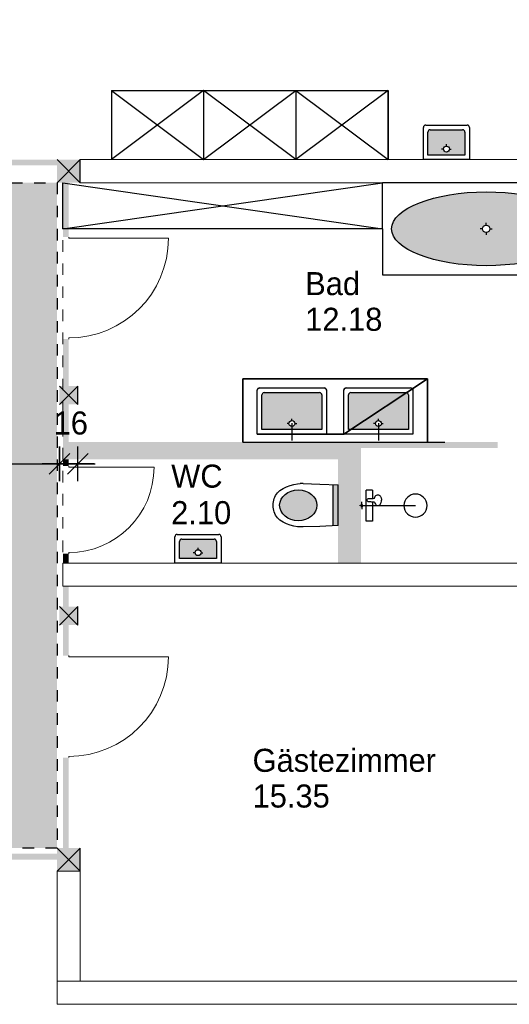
# Model space of a CAD drawing. Header units: metres. Extents: x 148.5 to 180.3, y 14.2 to 59.2.
# Tile 7 of 10: x 167.5 to 171.7, y 33.2 to 41.7. Entities that reach past the tile are written whole.
import ezdxf

# ---------------------------------------------------------------- set-up
doc = ezdxf.new("R2010")
doc.units = ezdxf.units.M
doc.header["$XCLIPFRAME"] = 2
doc.header["$PDMODE"] = 65
doc.linetypes.add('AUSGEZOGEN', pattern=[0])
doc.linetypes.add('PUNKT2_S9', pattern=[0.1, 0, -0.1])
for name, color, linetype, lineweight in [('Allgemein03', 7, 'AUSGEZOGEN', 25), ('Design', 7, 'AUSGEZOGEN', 18), ('Hilfskonstruktion', 52, 'AUSGEZOGEN', 25), ('Sanitär', 7, 'AUSGEZOGEN', 25), ('Sanitär-WC', 7, 'AUSGEZOGEN', 13), ('Standard', 7, 'AUSGEZOGEN', 25), ('Stütze Holz', 7, 'AUSGEZOGEN', 13), ('Tür', 7, 'AUSGEZOGEN', 13), ('Tür 2D', 7, 'AUSGEZOGEN', 13), ('Wand Holz nicht tragend', 7, 'AUSGEZOGEN', 13), ('Wand Holz tragend', 7, 'AUSGEZOGEN', 13)]:
    doc.layers.add(name, color=color, linetype=linetype, lineweight=lineweight)
doc.styles.add('ARIAL', font='arial.ttf')
doc.styles.add('Posterama Text Light', font='txt')
doc.dimstyles.new('DIMSTYLE_13', dxfattribs={"dimtxt": 0.2, "dimasz": 0.3, "dimexe": 0, "dimexo": 1e-06, "dimgap": 0.1, "dimtad": 0, "dimrnd": 0.005, "dimzin": 4, "dimdsep": 46, "dimtxsty": 'Posterama Text Light', "dimblk1": 'ALL_ML_STRICH', "dimblk2": 'ALL_ML_STRICH', "dimsah": 1, "dimcen": 0, "dimse1": 1, "dimse2": 1, "dimclrd": 7, "dimclre": 7, "dimclrt": 7, "dimadec": 0, "dimazin": 0, "dimtfac": 1, "dimtdec": 0, "dimtix": 1, "dimtmove": 2, "dimatfit": 3, "dimfxl": 0, "dimtzin": 0, "dimlwd": 0, "dimlwe": 25, "dimarcsym": 0})
doc.dimstyles.new('DIMSTYLE_14', dxfattribs={"dimtxt": 0.2, "dimasz": 0.3, "dimexe": 0, "dimexo": 1e-06, "dimgap": 0.1, "dimtad": 2, "dimdec": 1, "dimlfac": 100, "dimrnd": 0.5, "dimzin": 4, "dimdsep": 46, "dimtxsty": 'Posterama Text Light', "dimblk1": 'ALL_ML_STRICH', "dimblk2": 'ALL_ML_STRICH', "dimsah": 1, "dimcen": 0, "dimse1": 1, "dimse2": 1, "dimclrd": 7, "dimclre": 7, "dimclrt": 7, "dimadec": 0, "dimazin": 0, "dimtfac": 1, "dimtdec": 0, "dimtix": 1, "dimtmove": 2, "dimatfit": 3, "dimfxl": 0, "dimtvp": 1.2, "dimtzin": 0, "dimlwd": 0, "dimlwe": 25, "dimarcsym": 0})
doc.dimstyles.new('DIMSTYLE_15', dxfattribs={"dimtxt": 0.2, "dimasz": 0.3, "dimexe": 0, "dimexo": 1e-06, "dimgap": 0.1, "dimtad": 0, "dimrnd": 0.005, "dimzin": 4, "dimdsep": 46, "dimtxsty": 'Posterama Text Light', "dimblk1": 'ALL_ML_STRICH', "dimblk2": 'ALL_ML_STRICH', "dimsah": 1, "dimcen": 0, "dimse1": 1, "dimse2": 1, "dimclrd": 7, "dimclre": 7, "dimclrt": 7, "dimadec": 0, "dimazin": 0, "dimtfac": 1, "dimtdec": 0, "dimtix": 1, "dimtmove": 2, "dimatfit": 3, "dimfxl": 0, "dimtzin": 0, "dimlwd": 0, "dimlwe": 25, "dimarcsym": 0})
picture_1 = doc.add_image_def('image1.jpg', size_in_pixel=(400, 267))
picture_2 = doc.add_image_def('image2.jpg', size_in_pixel=(256, 256))

# ---------------------------------------------------------------- blocks, each defined once
blk = doc.blocks.new('NSY100')
at = {"color": 0, "linetype": 'ByBlock', "lineweight": -2}
for p, q in [((-0.05, 0), (0.05, 0)), ((0, 0.05), (0, -0.05))]:
    blk.add_line(p, q, dxfattribs=at)
blk = doc.blocks.new('Regendusche-Typ-01_$F1', base_point=(0.366, 0.2884))
at = {"layer": 'Hilfskonstruktion', "color": 6, "linetype": 'AUSGEZOGEN', "lineweight": 13, "xscale": 0.2499999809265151, "yscale": 0.2499999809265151, "zscale": 0.2499999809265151}
blk.add_blockref('NSY100', (0.366, 0.2884), dxfattribs=at)
blk = doc.blocks.new('Regendusche-Typ-01_$F3', base_point=(0.366, 0.2884))
at = {"layer": 'Sanitär'}
for p, q in [((0.3337, 0.2834), (0.3983, 0.2834)), ((0.356, 0.2789), (0.3766, 0.2789)), ((0.366, 0.2834), (0.3663, -0.1834)), ((0.2327, 0.1886), (0.2327, 0.2436)), ((0.5003, 0.2436), (0.2327, 0.2436)), ((0.2327, 0.1886), (0.3043, 0.1886)), ((0.3355, 0.1886), (0.5003, 0.1886)), ((0.5003, 0.1886), (0.5003, 0.2436)), ((0.5003, 0.2151), (0.5003, 0.2152)), ((0.5003, 0.2148), (0.5003, 0.2151)), ((0.5003, 0.2143), (0.5003, 0.2148)), ((0.5003, 0.2137), (0.5003, 0.2143)), ((0.3198, 0.1492), (0.3198, 0.1491)), ((0.3199, 0.1491), (0.3198, 0.1492)), ((0.3198, 0.1491), (0.3198, 0.1491)), ((0.3198, 0.1491), (0.3198, 0.1491)), ((0.3198, 0.1491), (0.3198, 0.1491)), ((0.3198, 0.1491), (0.3198, 0.1491)), ((0.3198, 0.1491), (0.3198, 0.1491)), ((0.3198, 0.1491), (0.3198, 0.1491)), ((0.3198, 0.1491), (0.3198, 0.1491)), ((0.3198, 0.1491), (0.3198, 0.149)), ((0.3198, 0.1491), (0.3198, 0.1491)), ((0.3198, 0.1491), (0.3198, 0.1491)), ((0.3198, 0.149), (0.3199, 0.1491)), ((0.3198, 0.1491), (0.3198, 0.1491)), ((0.3198, 0.1491), (0.3199, 0.1491)), ((0.3198, 0.1491), (0.3199, 0.1491)), ((0.3199, 0.1492), (0.3199, 0.1491)), ((0.3199, 0.1491), (0.3199, 0.1492)), ((0.3199, 0.1492), (0.3199, 0.1491)), ((0.3199, 0.1491), (0.3199, 0.1492)), ((0.3199, 0.1491), (0.3199, 0.149)), ((0.3199, 0.1491), (0.3199, 0.1491)), ((0.3199, 0.1491), (0.3199, 0.1491)), ((0.3199, 0.149), (0.3199, 0.1491)), ((0.3199, 0.1491), (0.3199, 0.1491)), ((0.3199, 0.1491), (0.3199, 0.1491)), ((0.3199, 0.1491), (0.3199, 0.149)), ((0.3199, 0.149), (0.3199, 0.1491)), ((0.3199, 0.1491), (0.3199, 0.1491)), ((0.3199, 0.1491), (0.3199, 0.1491)), ((0.3199, 0.1491), (0.3199, 0.1491)), ((0.3199, 0.1491), (0.3199, 0.1491)), ((0.3199, 0.1491), (0.3199, 0.1491)), ((0.3199, 0.1491), (0.3199, 0.1491)), ((0.3199, 0.1491), (0.3199, 0.1491)), ((0.3199, 0.1491), (0.3199, 0.1491)), ((0.3199, 0.1491), (0.3199, 0.1491)), ((0.3199, 0.1491), (0.3199, 0.1491)), ((0.3199, 0.1491), (0.3199, 0.1491)), ((0.3199, 0.1491), (0.3199, 0.1491)), ((0.3199, 0.1491), (0.3199, 0.1491)), ((0.3199, 0.1491), (0.32, 0.1491))]:
    blk.add_line(p, q, dxfattribs=at)
blk.add_circle((0.3663, -0.1834), 0.1, dxfattribs=at)
for points, start_tangent, end_tangent in [([(0.3023, 0.173), (0.2851, 0.1649), (0.2757, 0.1545), (0.2738, 0.1371), (0.2888, 0.1195), (0.3124, 0.112), (0.3202, 0.1116)], (-0.965759, -0.264487), (1.001045, 0.0051)), ([(0.3053, 0.2279), (0.3052, 0.2225), (0.3052, 0.2191), (0.3049, 0.206), (0.3046, 0.1965), (0.3043, 0.1886), (0.303, 0.1762), (0.3023, 0.173)], (-0.021953, -0.999763), (-0.227367, -0.974219)), ([(0.3344, 0.2279), (0.3315, 0.2312), (0.3216, 0.2344), (0.3158, 0.2343), (0.3082, 0.2312), (0.3053, 0.2279)], (-0.602714, 0.819175), (-0.601005, -0.81536)), ([(0.3372, 0.173), (0.3545, 0.1649), (0.3638, 0.1545), (0.3657, 0.1371), (0.3508, 0.1195), (0.3272, 0.112), (0.3202, 0.1116)], (0.965759, -0.264487), (-1.001314, -0.005944)), ([(0.3374, 0.173), (0.336, 0.1807), (0.3355, 0.1892), (0.3352, 0.1965), (0.3348, 0.2099), (0.3344, 0.2279)], (-0.215394, 0.978949), (-0.018201, 0.999766))]:
    blk.add_spline(points, degree=3, dxfattribs=dict(at, start_tangent=start_tangent, end_tangent=end_tangent))
at = {"layer": 'Hilfskonstruktion', "color": 6, "linetype": 'AUSGEZOGEN', "lineweight": 13, "xscale": 0.2499999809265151, "yscale": 0.2499999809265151, "zscale": 0.2499999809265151}
blk.add_blockref('NSY100', (0.366, 0.2884), dxfattribs=at)
blk = doc.blocks.new('ALL_ML_STRICH')
at = {"color": 0, "linetype": 'ByBlock', "lineweight": -2}
for p, q in [((-0.3, -0.3), (0.3, 0.3)), ((0, -0.5), (0, 0.5)), ((-1, 0), (0.5, 0))]:
    blk.add_line(p, q, dxfattribs=at)
blk = doc.blocks.new('*D50')
at = {"layer": 'DEFPOINTS', "color": 7, "linetype": 'AUSGEZOGEN', "lineweight": 25}
for p in [(163.7778, 38.3614), (167.8178, 38.3614), (163.7778, 37.8467)]:
    blk.add_point(p, dxfattribs=at)
at = {"layer": 'Standard', "color": 7, "linetype": 'AUSGEZOGEN', "lineweight": -2}
for p, q in [((163.7778, 37.8467), (165.4677, 37.8467)), ((166.1277, 37.8467), (167.8178, 37.8467))]:
    blk.add_line(p, q, dxfattribs=at)
at = {"layer": 'Standard', "color": 7, "linetype": 'AUSGEZOGEN', "lineweight": 25, "xscale": 0.3, "yscale": 0.3, "zscale": 0.3, "rotation": 180}
blk.add_blockref('ALL_ML_STRICH', (163.7778, 37.8467), dxfattribs=at)
at = {"layer": 'Standard', "color": 7, "linetype": 'AUSGEZOGEN', "lineweight": 25, "xscale": 0.3, "yscale": 0.3, "zscale": 0.3}
blk.add_blockref('ALL_ML_STRICH', (167.8178, 37.8467), dxfattribs=at)
at = {"layer": 'Standard', "color": 7, "linetype": 'AUSGEZOGEN', "lineweight": 25, "insert": (165.7977, 37.8467), "char_height": 0.2, "width": 0.8, "attachment_point": 5, "style": 'Posterama Text Light'}
blk.add_mtext('\\A1;{\\A1;{4.04\\H0.132000;\\S^ ;}}', dxfattribs=at)
blk = doc.blocks.new('*D51')
at = {"layer": 'DEFPOINTS', "color": 7, "linetype": 'AUSGEZOGEN', "lineweight": 25}
for p in [(167.8178, 38.3614), (167.9778, 38.3614), (167.8178, 37.8467)]:
    blk.add_point(p, dxfattribs=at)
at = {"layer": 'Standard', "color": 7, "linetype": 'AUSGEZOGEN', "lineweight": -2}
blk.add_line((167.8178, 37.8467), (167.9778, 37.8467), dxfattribs=at)
at = {"layer": 'Standard', "color": 7, "linetype": 'AUSGEZOGEN', "lineweight": 25, "xscale": 0.3, "yscale": 0.3, "zscale": 0.3, "rotation": 180}
blk.add_blockref('ALL_ML_STRICH', (167.8178, 37.8467), dxfattribs=at)
at = {"layer": 'Standard', "color": 7, "linetype": 'AUSGEZOGEN', "lineweight": 25, "xscale": 0.3, "yscale": 0.3, "zscale": 0.3}
blk.add_blockref('ALL_ML_STRICH', (167.9778, 37.8467), dxfattribs=at)
at = {"layer": 'Standard', "color": 7, "linetype": 'AUSGEZOGEN', "lineweight": 25, "insert": (167.9161, 38.1995), "char_height": 0.2, "width": 0.8, "attachment_point": 5, "style": 'Posterama Text Light'}
blk.add_mtext('\\A1;{\\A1;{16\\H0.132000;\\S^ ;}}', dxfattribs=at)
blk = doc.blocks.new('*D53')
at = {"layer": 'DEFPOINTS', "color": 7, "linetype": 'AUSGEZOGEN', "lineweight": 25}
for p in [(166.5478, 41.7171), (166.1165, 40.4848), (167.7978, 40.4848)]:
    blk.add_point(p, dxfattribs=at)
at = {"layer": 'Standard', "color": 7, "linetype": 'AUSGEZOGEN', "lineweight": -2}
for p, q in [((166.1165, 41.4337), (166.1165, 41.7171)), ((166.1165, 40.4848), (166.1165, 40.8662))]:
    blk.add_line(p, q, dxfattribs=at)
at = {"layer": 'Standard', "color": 7, "linetype": 'AUSGEZOGEN', "lineweight": 25, "xscale": 0.3, "yscale": 0.3, "zscale": 0.3}
for p, rotation in [((166.1165, 41.7171), 90), ((166.1165, 40.4848), 270)]:
    blk.add_blockref('ALL_ML_STRICH', p, dxfattribs=dict(at, rotation=rotation))
at = {"layer": 'Standard', "color": 7, "linetype": 'AUSGEZOGEN', "lineweight": 25, "insert": (166.1165, 41.15), "char_height": 0.2, "width": 0.66778, "attachment_point": 5, "rotation": 90, "style": 'Posterama Text Light'}
blk.add_mtext('\\W0.83;\\A1;{\\A1;{1.23\\H0.132000;\\S^ ;}}', dxfattribs=at)

msp = doc.modelspace()

# ---------------------------------------------------------------- hatches: boundary and pattern name
at = {"layer": 'Design', "linetype": 'AUSGEZOGEN'}
for points in [[(171.0128, 40.5248), (171.3328, 40.5248), (171.3328, 40.7239), (171.3323, 40.7283), (171.3308, 40.7326), (171.3284, 40.7364), (171.3252, 40.7395), (171.3214, 40.7419), (171.3172, 40.7434), (171.3128, 40.7439), (171.0328, 40.7439), (171.0283, 40.7434), (171.0241, 40.7419), (171.0203, 40.7395), (171.0171, 40.7364), (171.0147, 40.7326), (171.0133, 40.7283), (171.0128, 40.7239), (171.0128, 40.5248), (171.1569, 40.5562), (171.1536, 40.5594), (171.1509, 40.5631), (171.1489, 40.5672), (171.1477, 40.5716), (171.1473, 40.5762), (171.1477, 40.5808), (171.1489, 40.5852), (171.1509, 40.5893), (171.1536, 40.5931), (171.1569, 40.5962), (171.1608, 40.5988), (171.165, 40.6006), (171.1695, 40.6016), (171.1729, 40.6017), (171.1729, 40.6019), (171.1786, 40.6012), (171.183, 40.5997), (171.187, 40.5976), (171.1906, 40.5947), (171.1936, 40.5913), (171.196, 40.5873), (171.1976, 40.583), (171.1984, 40.5785), (171.1984, 40.5739), (171.1976, 40.5694), (171.196, 40.5651), (171.1936, 40.5612), (171.1906, 40.5577), (171.187, 40.5548), (171.183, 40.5527), (171.1786, 40.5512), (171.1729, 40.5505), (171.1729, 40.5507), (171.1695, 40.5508), (171.165, 40.5519), (171.1608, 40.5537), (171.1569, 40.5562)], [(171.0128, 40.5248), (171.3328, 40.5248), (171.3328, 40.7239), (171.3301, 40.7339), (171.3228, 40.7412), (171.3128, 40.7439), (171.0328, 40.7439), (171.0228, 40.7412), (171.0154, 40.7339), (171.0128, 40.7239), (171.0128, 40.5248), (171.1569, 40.5562), (171.1536, 40.5594), (171.1509, 40.5631), (171.1489, 40.5672), (171.1488, 40.5677), (171.1477, 40.5716), (171.1473, 40.5762), (171.1477, 40.5808), (171.1488, 40.5847), (171.1488, 40.585), (171.1489, 40.585), (171.1489, 40.5852), (171.1509, 40.5893), (171.1531, 40.5923), (171.1533, 40.5927), (171.1534, 40.5928), (171.1536, 40.5931), (171.1569, 40.5962), (171.1597, 40.5981), (171.1601, 40.5984), (171.1603, 40.5985), (171.1608, 40.5988), (171.165, 40.6006), (171.1679, 40.6012), (171.1684, 40.6014), (171.1688, 40.6014), (171.1695, 40.6016), (171.1729, 40.6017), (171.1729, 40.6019), (171.1767, 40.6014), (171.1773, 40.6014), (171.1777, 40.6013), (171.1786, 40.6012), (171.183, 40.5997), (171.1851, 40.5986), (171.1857, 40.5984), (171.186, 40.5981), (171.187, 40.5976), (171.1906, 40.5947), (171.192, 40.5931), (171.1925, 40.5927), (171.1928, 40.5922), (171.1936, 40.5913), (171.196, 40.5873), (171.1966, 40.5855), (171.1969, 40.585), (171.197, 40.5844), (171.1976, 40.583), (171.1988, 40.5762), (171.1976, 40.5694), (171.197, 40.568), (171.1969, 40.5675), (171.1966, 40.5669), (171.196, 40.5651), (171.1936, 40.5612), (171.1928, 40.5602), (171.1925, 40.5598), (171.192, 40.5593), (171.1906, 40.5577), (171.187, 40.5548), (171.186, 40.5543), (171.1857, 40.554), (171.1851, 40.5538), (171.183, 40.5527), (171.1786, 40.5512), (171.1729, 40.5505), (171.1729, 40.5507), (171.1695, 40.5508), (171.165, 40.5519), (171.1608, 40.5537), (171.1569, 40.5562)], [(172.2713, 39.7586), (172.3002, 39.789), (172.321, 39.8204), (172.3336, 39.8524), (172.3378, 39.8848), (172.3336, 39.9172), (172.321, 39.9492), (172.3002, 39.9806), (172.2713, 40.011), (172.2347, 40.0401), (172.1908, 40.0676), (172.1399, 40.0932), (172.0827, 40.1167), (172.0197, 40.1378), (171.9515, 40.1564), (171.8789, 40.1721), (171.8025, 40.1849), (171.7233, 40.1946), (171.6419, 40.2011), (171.5593, 40.2044), (171.4762, 40.2044), (171.3936, 40.2011), (171.3122, 40.1946), (171.233, 40.1849), (171.1566, 40.1721), (171.084, 40.1564), (171.0158, 40.1378), (170.9528, 40.1167), (170.8956, 40.0932), (170.8447, 40.0676), (170.8008, 40.0401), (170.7642, 40.011), (170.7354, 39.9806), (170.7145, 39.9492), (170.702, 39.9172), (170.6978, 39.8848), (170.702, 39.8524), (170.7145, 39.8204), (170.7354, 39.789), (170.7642, 39.7586), (170.8008, 39.7295), (170.8447, 39.702), (170.8956, 39.6764), (170.9528, 39.6529), (171.0158, 39.6317), (171.084, 39.6132), (171.1566, 39.5975), (171.233, 39.5847), (171.3122, 39.575), (171.3936, 39.5685), (171.4762, 39.5652), (171.5593, 39.5652), (171.6419, 39.5685), (171.7233, 39.575), (171.8025, 39.5847), (171.8789, 39.5975), (171.9515, 39.6132), (172.0197, 39.6317), (172.0827, 39.6529), (172.1399, 39.6764), (172.1908, 39.702), (172.2347, 39.7295), (172.2713, 39.7586), (171.4936, 39.9058), (171.5004, 39.9118), (171.5087, 39.9155), (171.5177, 39.9168), (171.5268, 39.9155), (171.535, 39.9118), (171.5419, 39.9058), (171.5469, 39.8981), (171.5494, 39.8894), (171.5494, 39.8803), (171.5469, 39.8715), (171.5419, 39.8639), (171.535, 39.8579), (171.5268, 39.8541), (171.5177, 39.8528), (171.5087, 39.8541), (171.5004, 39.8579), (171.4936, 39.8639), (171.4886, 39.8715), (171.4861, 39.8803), (171.4861, 39.8894), (171.4886, 39.8981), (171.4936, 39.9058)], [(169.5728, 38.1448), (170.0928, 38.1448), (170.0928, 38.4439), (170.0923, 38.4483), (170.0908, 38.4526), (170.0884, 38.4564), (170.0852, 38.4595), (170.0814, 38.4619), (170.0772, 38.4634), (170.0728, 38.4639), (169.5928, 38.4639), (169.5883, 38.4634), (169.5841, 38.4619), (169.5803, 38.4595), (169.5771, 38.4564), (169.5747, 38.4526), (169.5733, 38.4483), (169.5728, 38.4439), (169.5728, 38.1448), (169.8295, 38.1708), (169.825, 38.1719), (169.8208, 38.1737), (169.8169, 38.1762), (169.8136, 38.1794), (169.8109, 38.1831), (169.8089, 38.1872), (169.8077, 38.1916), (169.8073, 38.1962), (169.8077, 38.2008), (169.8089, 38.2052), (169.8109, 38.2093), (169.8136, 38.2131), (169.8169, 38.2162), (169.8208, 38.2188), (169.825, 38.2206), (169.8295, 38.2216), (169.8329, 38.2217), (169.8329, 38.2219), (169.8386, 38.2212), (169.843, 38.2197), (169.847, 38.2176), (169.8506, 38.2147), (169.8536, 38.2113), (169.856, 38.2073), (169.8576, 38.203), (169.8584, 38.1985), (169.8584, 38.1939), (169.8576, 38.1894), (169.856, 38.1851), (169.8536, 38.1812), (169.8506, 38.1777), (169.847, 38.1748), (169.843, 38.1727), (169.8386, 38.1712), (169.8329, 38.1705), (169.8329, 38.1707), (169.8295, 38.1708)], [(169.5728, 38.1448), (170.0928, 38.1448), (170.0928, 38.4439), (170.0919, 38.4494), (170.0914, 38.4509), (170.0893, 38.4548), (170.0887, 38.4559), (170.0848, 38.4598), (170.0837, 38.4605), (170.0797, 38.4625), (170.0783, 38.463), (170.0728, 38.4639), (169.5928, 38.4639), (169.5872, 38.463), (169.5858, 38.4625), (169.5818, 38.4605), (169.5807, 38.4598), (169.5768, 38.4559), (169.5762, 38.4548), (169.5741, 38.4509), (169.5736, 38.4494), (169.5728, 38.4439), (169.5728, 38.1448), (169.8295, 38.1708), (169.8281, 38.1711), (169.8272, 38.1712), (169.8263, 38.1716), (169.825, 38.1719), (169.8229, 38.1728), (169.8218, 38.1731), (169.8214, 38.1734), (169.8208, 38.1737), (169.8169, 38.1762), (169.8136, 38.1794), (169.8132, 38.1799), (169.8129, 38.1802), (169.8123, 38.1812), (169.8109, 38.1831), (169.8103, 38.1843), (169.8098, 38.1851), (169.8095, 38.186), (169.8089, 38.1872), (169.8083, 38.1894), (169.8079, 38.1905), (169.8079, 38.191), (169.8077, 38.1916), (169.8073, 38.1962), (169.8077, 38.2008), (169.8079, 38.2014), (169.8079, 38.2019), (169.8083, 38.203), (169.8089, 38.2052), (169.8095, 38.2064), (169.8098, 38.2073), (169.8103, 38.2081), (169.8109, 38.2093), (169.8123, 38.2112), (169.8129, 38.2122), (169.8132, 38.2125), (169.8136, 38.2131), (169.8169, 38.2162), (169.8208, 38.2188), (169.8214, 38.219), (169.8218, 38.2193), (169.8229, 38.2197), (169.825, 38.2206), (169.8263, 38.2209), (169.8272, 38.2212), (169.8281, 38.2213), (169.8295, 38.2216), (169.8329, 38.2217), (169.8329, 38.2219), (169.8386, 38.2212), (169.843, 38.2197), (169.8435, 38.2194), (169.844, 38.2193), (169.845, 38.2187), (169.847, 38.2176), (169.8481, 38.2167), (169.8489, 38.2162), (169.8495, 38.2156), (169.8506, 38.2147), (169.8521, 38.213), (169.8529, 38.2122), (169.8532, 38.2117), (169.8536, 38.2113), (169.856, 38.2073), (169.8576, 38.203), (169.8577, 38.2024), (169.8579, 38.2019), (169.858, 38.2008), (169.8584, 38.1985), (169.8584, 38.1939), (169.858, 38.1917), (169.8579, 38.1905), (169.8577, 38.19), (169.8576, 38.1894), (169.856, 38.1851), (169.8536, 38.1812), (169.8532, 38.1807), (169.8529, 38.1802), (169.8521, 38.1794), (169.8506, 38.1777), (169.8495, 38.1768), (169.8489, 38.1762), (169.8481, 38.1757), (169.847, 38.1748), (169.845, 38.1738), (169.844, 38.1731), (169.8435, 38.173), (169.843, 38.1727), (169.8386, 38.1712), (169.8329, 38.1705), (169.8329, 38.1707), (169.8295, 38.1708)], [(170.3228, 38.1448), (170.8428, 38.1448), (170.8428, 38.4439), (170.8423, 38.4483), (170.8408, 38.4526), (170.8384, 38.4564), (170.8352, 38.4595), (170.8314, 38.4619), (170.8272, 38.4634), (170.8228, 38.4639), (170.3428, 38.4639), (170.3383, 38.4634), (170.3341, 38.4619), (170.3303, 38.4595), (170.3271, 38.4564), (170.3247, 38.4526), (170.3233, 38.4483), (170.3228, 38.4439), (170.3228, 38.1448), (170.5795, 38.1708), (170.575, 38.1719), (170.5708, 38.1737), (170.5669, 38.1762), (170.5636, 38.1794), (170.5609, 38.1831), (170.5589, 38.1872), (170.5577, 38.1916), (170.5573, 38.1962), (170.5577, 38.2008), (170.5589, 38.2052), (170.5609, 38.2093), (170.5636, 38.2131), (170.5669, 38.2162), (170.5708, 38.2188), (170.575, 38.2206), (170.5795, 38.2216), (170.5829, 38.2217), (170.5829, 38.2219), (170.5886, 38.2212), (170.593, 38.2197), (170.597, 38.2176), (170.6006, 38.2147), (170.6036, 38.2113), (170.606, 38.2073), (170.6076, 38.203), (170.6084, 38.1985), (170.6084, 38.1939), (170.6076, 38.1894), (170.606, 38.1851), (170.6036, 38.1812), (170.6006, 38.1777), (170.597, 38.1748), (170.593, 38.1727), (170.5886, 38.1712), (170.5829, 38.1705), (170.5829, 38.1707), (170.5795, 38.1708)], [(170.3228, 38.1448), (170.8428, 38.1448), (170.8428, 38.4439), (170.8401, 38.4539), (170.8328, 38.4612), (170.8228, 38.4639), (170.3428, 38.4639), (170.3328, 38.4612), (170.3254, 38.4539), (170.3228, 38.4439), (170.3228, 38.1448), (170.5795, 38.1708), (170.575, 38.1719), (170.5708, 38.1737), (170.5669, 38.1762), (170.5636, 38.1794), (170.5609, 38.1831), (170.5589, 38.1872), (170.5588, 38.1877), (170.5577, 38.1916), (170.5573, 38.1962), (170.5577, 38.2008), (170.5588, 38.2047), (170.5588, 38.205), (170.5589, 38.205), (170.5589, 38.2052), (170.5609, 38.2093), (170.5631, 38.2123), (170.5633, 38.2127), (170.5634, 38.2128), (170.5636, 38.2131), (170.5669, 38.2162), (170.5697, 38.2181), (170.5701, 38.2184), (170.5703, 38.2185), (170.5708, 38.2188), (170.575, 38.2206), (170.5779, 38.2212), (170.5784, 38.2214), (170.5788, 38.2214), (170.5795, 38.2216), (170.5829, 38.2217), (170.5829, 38.2219), (170.5867, 38.2214), (170.5873, 38.2214), (170.5877, 38.2213), (170.5886, 38.2212), (170.593, 38.2197), (170.5951, 38.2186), (170.5957, 38.2184), (170.596, 38.2181), (170.597, 38.2176), (170.6006, 38.2147), (170.602, 38.2131), (170.6025, 38.2127), (170.6028, 38.2122), (170.6036, 38.2113), (170.606, 38.2073), (170.6066, 38.2055), (170.6069, 38.205), (170.607, 38.2044), (170.6076, 38.203), (170.6088, 38.1962), (170.6076, 38.1894), (170.607, 38.188), (170.6069, 38.1875), (170.6066, 38.1869), (170.606, 38.1851), (170.6036, 38.1812), (170.6028, 38.1802), (170.6025, 38.1798), (170.602, 38.1793), (170.6006, 38.1777), (170.597, 38.1748), (170.596, 38.1743), (170.5957, 38.174), (170.5951, 38.1738), (170.593, 38.1727), (170.5886, 38.1712), (170.5829, 38.1705), (170.5829, 38.1707), (170.5795, 38.1708)], [(169.9915, 37.5896), (170.0085, 37.5761), (170.0229, 37.5607), (170.0344, 37.5436), (170.0428, 37.5254), (170.0479, 37.5064), (170.0496, 37.487), (170.0478, 37.4675), (170.0427, 37.4485), (170.0342, 37.4303), (170.0227, 37.4134), (170.0082, 37.398), (169.9912, 37.3845), (169.972, 37.3732), (169.951, 37.3643), (169.9287, 37.358), (169.9055, 37.3545), (169.882, 37.3538), (169.8585, 37.356), (169.8357, 37.361), (169.814, 37.3686), (169.7939, 37.3788), (169.7758, 37.3913), (169.7601, 37.4058), (169.7471, 37.4221), (169.7371, 37.4398), (169.7304, 37.4584), (169.727, 37.4777), (169.727, 37.4972), (169.7305, 37.5165), (169.7373, 37.5351), (169.7473, 37.5528), (169.7604, 37.569), (169.7761, 37.5835), (169.7943, 37.5959), (169.8144, 37.606), (169.8361, 37.6136), (169.8589, 37.6185), (169.8824, 37.6206), (169.9059, 37.6199), (169.9291, 37.6163), (169.9514, 37.61), (169.9724, 37.601)], [(168.8593, 37.0248), (169.1793, 37.0248), (169.1793, 37.1739), (169.1788, 37.1783), (169.1773, 37.1826), (169.1749, 37.1864), (169.1718, 37.1895), (169.168, 37.1919), (169.1637, 37.1934), (169.1593, 37.1939), (168.8793, 37.1939), (168.8748, 37.1934), (168.8706, 37.1919), (168.8668, 37.1895), (168.8636, 37.1864), (168.8613, 37.1826), (168.8598, 37.1783), (168.8593, 37.1739), (168.8593, 37.0248), (169.0073, 37.0537), (169.0035, 37.0562), (169.0001, 37.0594), (168.9974, 37.0631), (168.9955, 37.0672), (168.9942, 37.0716), (168.9938, 37.0762), (168.9942, 37.0808), (168.9955, 37.0852), (168.9974, 37.0893), (169.0001, 37.0931), (169.0035, 37.0962), (169.0073, 37.0988), (169.0115, 37.1006), (169.016, 37.1016), (169.0194, 37.1017), (169.0194, 37.1019), (169.0251, 37.1012), (169.0295, 37.0997), (169.0335, 37.0976), (169.0371, 37.0947), (169.0401, 37.0913), (169.0425, 37.0873), (169.0441, 37.083), (169.0449, 37.0785), (169.0449, 37.0739), (169.0441, 37.0694), (169.0425, 37.0651), (169.0401, 37.0612), (169.0371, 37.0577), (169.0335, 37.0548), (169.0295, 37.0527), (169.0251, 37.0512), (169.0194, 37.0505), (169.0194, 37.0507), (169.016, 37.0508), (169.0115, 37.0519), (169.0073, 37.0537)], [(168.8593, 37.0248), (169.1793, 37.0248), (169.1793, 37.1739), (169.1766, 37.1839), (169.1693, 37.1912), (169.1593, 37.1939), (168.8793, 37.1939), (168.8693, 37.1912), (168.862, 37.1839), (168.8593, 37.1739), (168.8593, 37.0248), (169.0073, 37.0537), (169.0035, 37.0562), (169.0001, 37.0594), (168.9974, 37.0631), (168.9955, 37.0672), (168.9953, 37.0677), (168.9942, 37.0716), (168.9938, 37.0762), (168.9942, 37.0808), (168.9953, 37.0847), (168.9954, 37.085), (168.9954, 37.085), (168.9955, 37.0852), (168.9974, 37.0893), (168.9996, 37.0923), (168.9998, 37.0927), (168.9999, 37.0928), (169.0001, 37.0931), (169.0035, 37.0962), (169.0062, 37.0981), (169.0066, 37.0984), (169.0069, 37.0985), (169.0073, 37.0988), (169.0115, 37.1006), (169.0144, 37.1012), (169.015, 37.1014), (169.0153, 37.1014), (169.016, 37.1016), (169.0194, 37.1017), (169.0194, 37.1019), (169.0232, 37.1014), (169.0239, 37.1014), (169.0242, 37.1013), (169.0251, 37.1012), (169.0295, 37.0997), (169.0316, 37.0986), (169.0322, 37.0984), (169.0326, 37.0981), (169.0335, 37.0976), (169.0371, 37.0947), (169.0385, 37.0931), (169.039, 37.0927), (169.0393, 37.0922), (169.0401, 37.0913), (169.0425, 37.0873), (169.0432, 37.0855), (169.0435, 37.085), (169.0436, 37.0844), (169.0441, 37.083), (169.0453, 37.0762), (169.0441, 37.0694), (169.0436, 37.068), (169.0435, 37.0675), (169.0432, 37.0669), (169.0425, 37.0651), (169.0401, 37.0612), (169.0393, 37.0602), (169.039, 37.0598), (169.0385, 37.0593), (169.0371, 37.0577), (169.0335, 37.0548), (169.0326, 37.0543), (169.0322, 37.054), (169.0316, 37.0538), (169.0295, 37.0527), (169.0251, 37.0512), (169.0194, 37.0505), (169.0194, 37.0507), (169.016, 37.0508), (169.0115, 37.0519), (169.0073, 37.0537)]]:
    msp.add_hatch(color=7, dxfattribs=at).paths.add_polyline_path(points, flags=0)
at = {"layer": 'Sanitär-WC'}
msp.add_hatch(color=7, dxfattribs=at).paths.add_polyline_path([(170.1869, 37.4053), (170.1869, 37.5691), (170.1868, 37.6658), (170.2328, 37.6636), (170.2328, 37.3108), (170.1868, 37.3086)], flags=0)
at = {"layer": 'Standard', "linetype": 'AUSGEZOGEN', "lineweight": 25}
msp.add_hatch(color=254, dxfattribs=at).paths.add_polyline_path([(167.7978, 40.2848), (165.7978, 40.2848), (165.7978, 34.5148), (167.7978, 34.5148)])
at = {"layer": 'Stütze Holz', "linetype": 'AUSGEZOGEN', "lineweight": 18}
for points in [[(167.7978, 40.2848), (167.9978, 40.2848), (167.9978, 40.4848), (167.7978, 40.4848)], [(167.8178, 38.3614), (167.9778, 38.3614), (167.9778, 38.5214), (167.8178, 38.5214)], [(167.8178, 36.4481), (167.9778, 36.4481), (167.9778, 36.6081), (167.8178, 36.6081)], [(167.7978, 34.3148), (167.9978, 34.3148), (167.9978, 34.5148), (167.7978, 34.5148)]]:
    msp.add_hatch(color=31, dxfattribs=at).paths.add_polyline_path(points)
at = {"layer": 'Wand Holz nicht tragend', "lineweight": 18}
for points in [[(170.2328, 38.0348), (167.8478, 38.0348), (167.8478, 37.8848), (170.2328, 37.8848)], [(170.4328, 36.9848), (170.4328, 38.0348), (170.2328, 38.0348), (170.2328, 36.9848)], [(170.4328, 37.9848), (171.6178, 37.9848), (171.6178, 38.0348), (170.4328, 38.0348)]]:
    msp.add_hatch(color=253, dxfattribs=at).paths.add_polyline_path(points)
at = {"layer": 'Wand Holz tragend', "lineweight": 18}
for points in [[(167.7978, 40.4848), (166.2403, 40.4848), (166.2403, 40.4348), (167.7978, 40.4348)], [(167.8478, 40.2848), (167.8478, 39.8131), (167.8978, 39.8131), (167.8978, 40.2848)], [(167.8978, 38.5214), (167.8978, 38.9281), (167.8478, 38.9281), (167.8478, 38.5214)], [(167.8478, 38.0348), (167.8978, 38.0348), (167.8978, 38.3614), (167.8478, 38.3614)], [(167.8978, 37.8273), (167.8978, 37.8848), (167.8478, 37.8848), (167.8478, 37.8273)], [(167.8478, 37.0673), (167.8478, 36.9848), (167.8978, 36.9848), (167.8978, 37.0673)], [(167.8478, 36.6081), (167.8978, 36.6081), (167.8978, 36.7848), (167.8478, 36.7848)], [(167.8978, 36.4481), (167.8478, 36.4481), (167.8478, 36.184), (167.8978, 36.184)], [(167.8978, 34.5148), (167.8978, 35.299), (167.8478, 35.299), (167.8478, 34.5148)], [(167.7978, 34.4148), (167.7978, 34.4648), (166.7978, 34.4648), (166.7978, 34.4148)]]:
    msp.add_hatch(color=255, dxfattribs=at).paths.add_polyline_path(points)

# ---------------------------------------------------------------- linework, layer by layer
at = {"layer": 'Allgemein03', "color": 7, "linetype": 'AUSGEZOGEN', "lineweight": 25}
for p, q in [((168.2678, 41.0848), (168.2678, 40.4848)), ((168.2678, 41.0848), (170.6678, 41.0848)), ((169.0678, 41.0848), (169.0678, 40.4848)), ((169.8678, 41.0848), (169.8678, 40.4848)), ((170.6678, 41.0848), (170.6678, 40.4848)), ((167.8478, 40.2848), (170.6178, 39.8848)), ((167.8478, 39.8848), (170.6178, 40.2848))]:
    msp.add_line(p, q, dxfattribs=at)
msp.add_lwpolyline([(168.2678, 41.0848), (169.0678, 40.4848), (169.8678, 41.0848), (170.6678, 40.4848), (170.6678, 41.0848), (169.8678, 40.4848), (169.0678, 41.0848), (168.2678, 40.4848)], dxfattribs=at)
at = {"layer": 'Sanitär'}
for p, q in [((169.7867, 37.6475), (169.8177, 37.6592)), ((169.8177, 37.6592), (169.8496, 37.6684)), ((169.8496, 37.6684), (169.8822, 37.6742)), ((169.8822, 37.6742), (169.9052, 37.6752)), ((169.9313, 37.6752), (169.9052, 37.6752)), ((169.9313, 37.6752), (170.075, 37.6712)), ((170.075, 37.6712), (170.2328, 37.6636)), ((170.1868, 37.6658), (170.1869, 37.5691)), ((170.2328, 37.3108), (170.2328, 37.6636)), ((169.6852, 37.5587), (169.6918, 37.5718)), ((169.6918, 37.5718), (169.6996, 37.5842)), ((169.6996, 37.5842), (169.7085, 37.5959)), ((169.7085, 37.5959), (169.7184, 37.6067)), ((169.7184, 37.6067), (169.7287, 37.6159)), ((169.7287, 37.6159), (169.7569, 37.633)), ((169.7569, 37.633), (169.7867, 37.6475)), ((169.6708, 37.4875), (169.6713, 37.5021)), ((169.6713, 37.4723), (169.6708, 37.4875)), ((169.6713, 37.5021), (169.6728, 37.5167)), ((169.6728, 37.5167), (169.6757, 37.5311)), ((169.6757, 37.5311), (169.6798, 37.5451)), ((169.6798, 37.5451), (169.6852, 37.5587)), ((170.1869, 37.5691), (170.1869, 37.4872)), ((170.1869, 37.4872), (170.1869, 37.4053)), ((169.6728, 37.4577), (169.6713, 37.4723)), ((169.6757, 37.4434), (169.6728, 37.4577)), ((169.6798, 37.4293), (169.6757, 37.4434)), ((169.6852, 37.4157), (169.6798, 37.4293)), ((169.6918, 37.4026), (169.6852, 37.4157)), ((169.6996, 37.3902), (169.6918, 37.4026)), ((170.1869, 37.4053), (170.1868, 37.3086)), ((169.7085, 37.3786), (169.6996, 37.3902)), ((169.7184, 37.3678), (169.7085, 37.3786)), ((169.7287, 37.3586), (169.7184, 37.3678)), ((169.7569, 37.3414), (169.7287, 37.3586)), ((169.7867, 37.3269), (169.7569, 37.3414)), ((169.8177, 37.3152), (169.7867, 37.3269)), ((169.8496, 37.3061), (169.8177, 37.3152)), ((169.8822, 37.3003), (169.8496, 37.3061)), ((169.9052, 37.2992), (169.8822, 37.3003)), ((169.9313, 37.2992), (169.9052, 37.2992)), ((170.075, 37.3032), (169.9313, 37.2992)), ((170.2328, 37.3108), (170.075, 37.3032))]:
    msp.add_line(p, q, dxfattribs=at)
msp.add_ellipse((169.8881, 37.4872), major_axis=(-0.1615, 0.0002), ratio=0.826368, dxfattribs=at)
at = {"layer": 'Standard', "color": 7, "linetype": 'AUSGEZOGEN', "lineweight": 25}
for p, q in [((170.9728, 40.4848), (170.9728, 40.7648)), ((170.9928, 40.7848), (171.3528, 40.7848)), ((171.0328, 40.7439), (171.3128, 40.7439)), ((171.3728, 40.7648), (171.3728, 40.4848)), ((171.0128, 40.5248), (171.0128, 40.7239)), ((171.3328, 40.7239), (171.3328, 40.5248)), ((171.1473, 40.5762), (171.1313, 40.5762)), ((171.1729, 40.6018), (171.1729, 40.6178)), ((171.1985, 40.5762), (171.2145, 40.5762)), ((171.3728, 40.4848), (170.9728, 40.4848)), ((171.3328, 40.5248), (171.0128, 40.5248)), ((167.8478, 39.8848), (167.8478, 40.2848)), ((172.4178, 40.2848), (170.6178, 40.2848)), ((170.6178, 39.8848), (170.6178, 40.2848)), ((170.6178, 39.8848), (167.8478, 39.8848)), ((170.6178, 39.8848), (170.6178, 39.4848)), ((171.4857, 39.8848), (171.4657, 39.8848)), ((171.5177, 39.9168), (171.5177, 39.9368)), ((171.5497, 39.8848), (171.5697, 39.8848)), ((171.5177, 39.8528), (171.5177, 39.8328)), ((170.6178, 39.4848), (172.4178, 39.4848)), ((169.4078, 38.0348), (169.4078, 38.5848)), ((169.4078, 38.5848), (171.0078, 38.5848)), ((171.0078, 38.5848), (171.0078, 38.0348)), ((169.5328, 38.1048), (169.5328, 38.4848)), ((169.5528, 38.5048), (170.1128, 38.5048)), ((169.5728, 38.1448), (169.5728, 38.4439)), ((169.5928, 38.4639), (170.0728, 38.4639)), ((170.0928, 38.4439), (170.0928, 38.1448)), ((170.1328, 38.4848), (170.1328, 38.1048)), ((170.2828, 38.1048), (170.2828, 38.4848)), ((170.3028, 38.5048), (170.8628, 38.5048)), ((170.3228, 38.1448), (170.3228, 38.4439)), ((170.3428, 38.4639), (170.8228, 38.4639)), ((170.8428, 38.4439), (170.8428, 38.1448)), ((170.8828, 38.4848), (170.8828, 38.1048)), ((169.8073, 38.1962), (169.7913, 38.1962)), ((169.8329, 38.2218), (169.8329, 38.2378)), ((169.8329, 38.1982), (169.8329, 38.0502)), ((169.8585, 38.1962), (169.8745, 38.1962)), ((170.5573, 38.1962), (170.5413, 38.1962)), ((170.5829, 38.2218), (170.5829, 38.2378)), ((170.5829, 38.1982), (170.5829, 38.0502)), ((170.6085, 38.1962), (170.6245, 38.1962)), ((170.1328, 38.1048), (169.5328, 38.1048)), ((170.0928, 38.1448), (169.5728, 38.1448)), ((170.8828, 38.1048), (170.2828, 38.1048)), ((170.8428, 38.1448), (170.3228, 38.1448)), ((169.5578, 38.0348), (171.1578, 38.0348)), ((168.8393, 37.2348), (169.1993, 37.2348)), ((168.8193, 36.9848), (168.8193, 37.2148)), ((168.8593, 37.0248), (168.8593, 37.1739)), ((168.8793, 37.1939), (169.1593, 37.1939)), ((169.1793, 37.1739), (169.1793, 37.0248)), ((169.2193, 37.2148), (169.2193, 36.9848)), ((168.9938, 37.0762), (168.9778, 37.0762)), ((169.0194, 37.1018), (169.0194, 37.1178)), ((169.045, 37.0762), (169.061, 37.0762)), ((169.2193, 36.9848), (168.8193, 36.9848)), ((169.1793, 37.0248), (168.8593, 37.0248))]:
    msp.add_line(p, q, dxfattribs=at)
at = {"layer": 'Standard', "color": 7, "linetype": 'PUNKT2_S9', "lineweight": 13}
for p, q in [((167.8478, 37.2852), (167.8478, 40.2848)), ((167.8478, 37.1806), (167.8478, 36.7848))]:
    msp.add_line(p, q, dxfattribs=at)
at = {"layer": 'Standard', "color": 7, "linetype": 'AUSGEZOGEN', "lineweight": 25}
for points in [[(167.7978, 40.4848), (167.9978, 40.2848), (167.9978, 40.4848), (167.7978, 40.2848)], [(167.8178, 38.5214), (167.9778, 38.3614), (167.9778, 38.5214), (167.8178, 38.3614)], [(167.8178, 36.6081), (167.9778, 36.4481), (167.9778, 36.6081), (167.8178, 36.4481)], [(167.7978, 34.5148), (167.9978, 34.3148), (167.9978, 34.5148), (167.7978, 34.3148)]]:
    msp.add_lwpolyline(points, dxfattribs=at)
at = {"layer": 'Standard', "color": 7, "linetype": 'PUNKT2_S9', "lineweight": 25}
msp.add_lwpolyline([(163.7978, 40.2848), (167.7978, 40.2848), (167.7978, 34.5148), (163.7978, 34.5148), (163.7978, 40.2848)], close=True, dxfattribs=at)
at = {"layer": 'Standard', "color": 7, "linetype": 'AUSGEZOGEN', "lineweight": 25}
for centre, radius in [((171.1729, 40.5762), 0.0256), ((171.5177, 39.8848), 0.032), ((169.8329, 38.1962), 0.0256), ((170.5829, 38.1962), 0.0256), ((169.0194, 37.0762), 0.0256)]:
    msp.add_circle(centre, radius, dxfattribs=at)
for centre, start, end in [((170.9928, 40.7648), 90, 180), ((171.0328, 40.7239), 90, 180), ((171.3128, 40.7239), 0, 90), ((171.3528, 40.7648), 0, 90), ((169.5528, 38.4848), 90, 180), ((169.5928, 38.4439), 90, 180), ((170.0728, 38.4439), 0, 90), ((170.1128, 38.4848), 0, 90), ((170.3028, 38.4848), 90, 180), ((170.3428, 38.4439), 90, 180), ((170.8228, 38.4439), 0, 90), ((170.8628, 38.4848), 0, 90), ((168.8393, 37.2148), 90, 180), ((169.1993, 37.2148), 0, 90), ((168.8793, 37.1739), 90, 180), ((169.1593, 37.1739), 0, 90)]:
    msp.add_arc(centre, 0.02, start, end, dxfattribs=at)
msp.add_ellipse((171.5178, 39.8848), major_axis=(-0.82, 0), ratio=0.390244, dxfattribs=at)
at = {"layer": 'Tür'}
for p, q in [((167.8978, 39.8131), (167.8978, 39.8031)), ((167.8978, 38.9381), (167.8978, 38.9281)), ((167.8978, 37.8273), (167.8978, 37.8173)), ((167.8978, 37.0773), (167.8978, 37.0673)), ((167.8978, 36.184), (167.8978, 36.174)), ((167.8978, 35.309), (167.8978, 35.299))]:
    msp.add_line(p, q, dxfattribs=at)
at = {"layer": 'Tür 2D'}
for p, q in [((167.8978, 39.8031), (168.7628, 39.8031)), ((167.8978, 37.8173), (168.6378, 37.8173)), ((167.8978, 36.174), (168.7628, 36.174))]:
    msp.add_line(p, q, dxfattribs=at)
for centre, radius in [((167.8978, 39.8031), 0.865), ((167.8978, 37.8173), 0.74), ((167.8978, 36.174), 0.865)]:
    msp.add_arc(centre, radius, 270, 0, dxfattribs=at)

# ---------------------------------------------------------------- block references
at = {"layer": 'Sanitär', "color": 7, "linetype": 'AUSGEZOGEN', "lineweight": 13, "xscale": -1, "rotation": 90.03797789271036}
for name in ['Regendusche-Typ-01_$F3', 'Regendusche-Typ-01_$F1']:
    msp.add_blockref(name, (170.4328, 37.4848), dxfattribs=at)

# ---------------------------------------------------------------- texts
at = {"layer": 'Wand Holz tragend', "color": 7, "linetype": 'AUSGEZOGEN', "lineweight": 25, "char_height": 0.2, "attachment_point": 1}
for s, insert, width, style in [('\\A1;{\\fPosterama Text Light|i0|b0;\\H0.200000;\\W1.000000;\\C7;Bad}\\P', (169.948, 39.5098), 0.573333, 'Posterama Text Light'), ('\\A1;{\\fPosterama Text Light|i0|b0;\\H0.200000;\\W1.000000;\\C7;12.18}\\P', (169.948, 39.2002), 0.653333, 'Posterama Text Light'), ('\\A1;{\\fPosterama Text Light|i0|b0;\\H0.200000;\\W1.000000;\\C7;WC}\\P', (168.7864, 37.8403), 0.57, 'Posterama Text Light'), ('\\A1;{\\fPosterama Text Light|i0|b0;\\H0.200000;\\W1.000000;\\C7;2.10}\\P', (168.7864, 37.5233), 0.586667, 'Posterama Text Light'), ('\\A1;{\\fPosterama Text Light|i0|b0;\\H0.200000;\\W1.000000;\\C7;Gästezimmer}\\P', (169.492, 35.3757), 1.793333, 'Posterama Text Light'), ('\\A1;{\\fPosterama Text Light|i0|b0;\\H0.200000;\\W1.000000;\\C7;15.35}\\P', (169.492, 35.0661), 0.73, 'Posterama Text Light'), ('}\\P', (169.4254, 34.068), 0.068443, 'ARIAL')]:
    msp.add_mtext(s, dxfattribs=dict(at, insert=insert, width=width, style=style))

# ---------------------------------------------------------------- dimensions: what is measured, and where the dimension line sits
at = {"layer": 'Standard', "color": 7, "linetype": 'AUSGEZOGEN', "lineweight": 25}
dim = msp.add_linear_dim(base=(166.1165, 41.7171), p1=(167.7978, 40.4848), p2=(166.5478, 41.7171), angle=90, dimstyle='DIMSTYLE_15', override={"dimpost": '<>', "dimclrd": 7, "dimclre": 7, "dimclrt": 7, "dimlwd": 0, "dimlwe": 25}, dxfattribs=at)
dim.commit()
dim.dimension.update_dxf_attribs({"geometry": '*D53', "text_midpoint": (166.1165, 41.15), "dimtype": 160})
for base, p1, p2, dimstyle, picture, middle in [((167.8178, 37.8467), (163.7778, 38.3614), (167.8178, 38.3614), 'DIMSTYLE_13', '*D50', (165.7977, 37.8467)), ((167.9778, 37.8467), (167.8178, 38.3614), (167.9778, 38.3614), 'DIMSTYLE_14', '*D51', (167.9161, 38.1995))]:
    dim = msp.add_linear_dim(base=base, p1=p1, p2=p2, dimstyle=dimstyle, override={"dimpost": '<>', "dimclrd": 7, "dimclre": 7, "dimclrt": 7, "dimlwd": 0, "dimlwe": 25}, dxfattribs=at)
    dim.commit()
    dim.dimension.update_dxf_attribs({"geometry": picture, "text_midpoint": middle, "dimtype": 160})

# ---------------------------------------------------------------- pictures from other files: only their frames are drawn
image = msp.add_image(picture_1, insert=(169.4078, 38.0348), size_in_units=(1.6, 0.55), dxfattribs=at)
image.set_boundary_path([(399.5, -0.5), (-0.5, -0.5), (-0.5, 266.5), (399.5, 266.5), (399.5, -0.5), (218.25, 232.52), (218.25, 48.045), (218.375, 45.885), (218.745, 43.833), (219.34, 41.99), (220.133, 40.455), (221.08, 39.3), (222.137, 38.58), (223.25, 38.336), (363.25, 38.336), (364.363, 38.58), (365.42, 39.3), (366.367, 40.455), (367.16, 41.99), (367.755, 43.833), (368.125, 45.885), (368.25, 48.045), (368.25, 232.52), (218.25, 232.52), (30.75, 232.52), (30.75, 48.045), (30.875, 45.885), (31.245, 43.833), (31.84, 41.99), (32.633, 40.455), (33.58, 39.3), (34.637, 38.58), (35.75, 38.336), (175.75, 38.336), (176.863, 38.58), (177.92, 39.3), (178.867, 40.455), (179.66, 41.99), (180.255, 43.833), (180.625, 45.885), (180.75, 48.045), (180.75, 232.52), (30.75, 232.52), (218.25, 232.52), (399.5, -0.5)])
at = {"layer": 'Wand Holz nicht tragend', "lineweight": 18}
image = msp.add_image(picture_2, insert=(172.4178, 40.4848), size_in_units=(2.56, 2.56), rotation=-180, dxfattribs=at)
image.set_boundary_path([(-0.5, 255.5), (441.5, 255.5), (441.5, 235.5), (-0.5, 235.5), (-0.5, 255.5)])
image.dxf.flags = 15
image = msp.add_image(picture_2, insert=(172.4178, 36.9848), size_in_units=(2.56, 2.56), rotation=-180, dxfattribs=at)
image.set_boundary_path([(-0.5, 255.5), (456.5, 255.5), (456.5, 235.5), (-0.5, 235.5), (-0.5, 255.5)])
image.dxf.flags = 15
image = msp.add_image(picture_2, insert=(167.9978, 33.3598), size_in_units=(2.56, 2.56), rotation=90, dxfattribs=at)
image.set_boundary_path([(-0.5, 255.5), (95, 255.5), (95, 235.5), (-0.5, 235.5), (-0.5, 255.5)])
image.dxf.flags = 15
image = msp.add_image(picture_2, insert=(167.7978, 33.1598), size_in_units=(2.56, 2.56), dxfattribs=at)
image.set_boundary_path([(-0.5, 255.5), (461.5, 255.5), (461.5, 235.5), (-0.5, 235.5), (-0.5, 255.5)])
image.dxf.flags = 15

doc.saveas('drawing.dxf')
